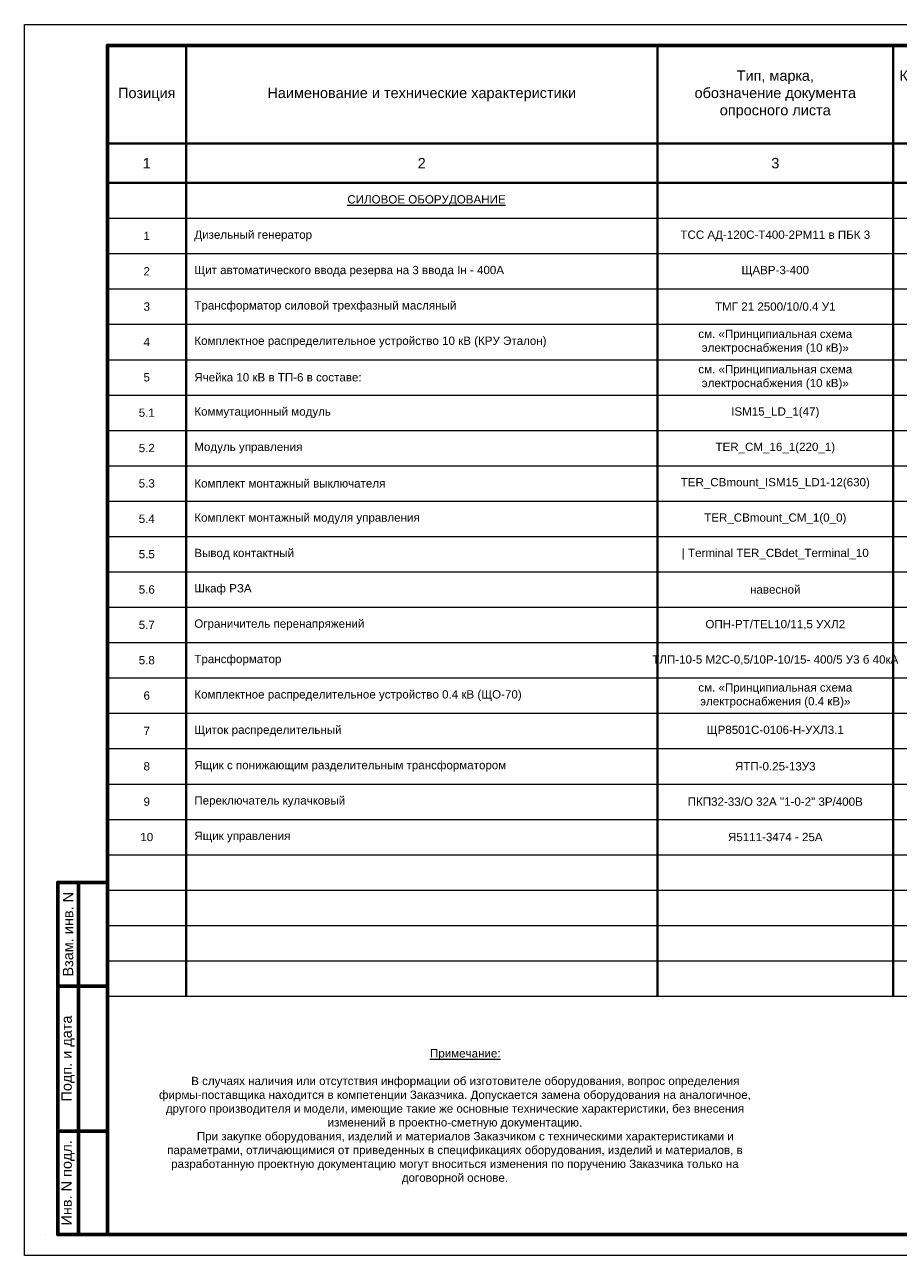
# Model space of a CAD drawing. Header units: millimetres. Extents: x 523209 to 536718, y -48289 to -47398.
# Tile 109 of 116: x 534993 to 535204, y -47992 to -47695. Entities that reach past the tile are written whole.
import ezdxf
from ezdxf.enums import TextEntityAlignment as Align

# ---------------------------------------------------------------- set-up
doc = ezdxf.new("R2010")
doc.units = ezdxf.units.MM
for name, color, linetype, lineweight in [('ВК-линия контур', 132, 'Continuous', 15), ('ВК-линия основная', 1, 'Continuous', 30), ('ВК-линия толстая', 30, 'Continuous', 60), ('ВК-Текст', 1, 'Continuous', 30), ('электрика', 1, 'Continuous', 40), ('ЭОМ_Текст', 7, 'Continuous', 30)]:
    doc.layers.add(name, color=color, linetype=linetype, lineweight=lineweight)
doc.styles.get("Standard").update_dxf_attribs({"font": 'arial.ttf'})

# ---------------------------------------------------------------- blocks, each defined once
blk = doc.blocks.new('*U85')
at = {"layer": 'ВК-линия контур', "color": 0}
for p, q in [((-420, 297), (0, 297)), ((-420, 0), (-420, 297)), ((0, 0), (-420, 0))]:
    blk.add_line(p, q, dxfattribs=at)
at = {"layer": 'ВК-линия контур', "color": 0, "lineweight": 0}
blk.add_lwpolyline([(-415, 5), (-415, 5)], close=True, dxfattribs=at).dxf.unprotected_set("ltscale", 0)
at = {"layer": 'ВК-линия основная', "color": 0}
for points in [[(-400, 287), (-400, 287)], [(-400, 90), (-400, 90)]]:
    blk.add_lwpolyline(points, dxfattribs=at)
at = {"layer": 'ВК-линия толстая', "color": 0}
for points in [[(-400, 5), (-400, 292), (-5, 292), (-5, 5)], [(-400, 278), (-400, 278), (-400, 278), (-400, 278)], [(-407, 65), (-412, 65), (-412, 90), (-407, 90)], [(-400, 65), (-407, 65), (-407, 90), (-400, 90)], [(-400, 90), (-400, 90), (-400, 90), (-400, 90)], [(-400, 90), (-400, 90), (-400, 90), (-400, 90)], [(-400, 90), (-400, 90), (-400, 90), (-400, 90)], [(-400, 90), (-400, 90), (-400, 90), (-400, 90)], [(-407, 30), (-412, 30), (-412, 65), (-407, 65)], [(-400, 30), (-407, 30), (-407, 65), (-400, 65)], [(-407, 5), (-412, 5), (-412, 30), (-407, 30)], [(-400, 5), (-407, 5), (-407, 30), (-400, 30)]]:
    blk.add_lwpolyline(points, close=True, dxfattribs=at)
for points in [[(-400, 287), (-400, 287)], [(-400, 287), (-400, 287)], [(-400, 287), (-400, 287)], [(-400, 287), (-400, 287)], [(-400, 90), (-400, 90)], [(-400, 90), (-400, 90)], [(-400, 90), (-400, 90)], [(-400, 90), (-400, 90)], [(-400, 90), (-400, 90)], [(-400, 90), (-400, 90)], [(-400, 90), (-400, 90)]]:
    blk.add_lwpolyline(points, dxfattribs=at)
at = {"layer": 'ВК-Текст', "color": 0, "rotation": 90}
for s, insert, char_height, width, attachment_point in [('\\pi2;Справ. N', (-400, 287), 0.0000208, 0.000208, 4), ('\\pi2;Перв. примен.', (-400, 287), 0.0000208, 0.000208, 4), ('\\pi2;Согласовано', (-400, 90), 0.00000385, 0.0000385, 4), ('\\pi2.5;Инв. N дубл.', (-400, 90), 0.00000417, 0.0000417, 4), ('\\pi2.5;Подп. дата', (-400, 90), 0.00000417, 0.0000583, 4), ('Взам. инв. N', (-409.5, 77.5), 2.5, 25, 5), ('Подп. и дата', (-409.5, 47.5), 2.5, 35, 5), ('Инв. N подл.', (-409.5, 17.5), 2.5, 25, 5)]:
    blk.add_mtext(s, dxfattribs=dict(at, insert=insert, char_height=char_height, width=width, attachment_point=attachment_point))
at = {"layer": 'ВК-Текст', "color": 0}
blk.add_attdef('ЛИСТ_АЛ', text='', height=2.5, dxfattribs=at).set_placement((-10, 288.5), align=Align.MIDDLE_CENTER)
at = {"layer": 'ВК-Текст', "color": 0, "ltscale": 0.5}
blk.add_attdef('ВЕРХНИЙ_ШИФР', text='', height=0.000005, rotation=180, dxfattribs=at).set_placement((-400, 278), align=Align.MIDDLE_CENTER)
at = {"layer": 'ВК-Текст', "color": 0, "flags": 12}
blk.add_attdef('ФОРМАТ_ЛИСТА', (-42, 1.56), '', height=2.5, dxfattribs=at)
blk = doc.blocks.new('A$C5C9321C1')
at = {"layer": 'электрика', "color": 7}
for p, q in [((1896, 22945), (1896, 20575)), ((13274, 22945), (13274, 20575)), ((18963, 22945), (18963, 20575)), ((22376, 22945), (22376, 20575)), ((26643, 22945), (26643, 20575)), ((28539, 22945), (28539, 20575)), ((30436, 22945), (30436, 20575)), ((32806, 22945), (32806, 20575)), ((0, 20575), (1896, 20575)), ((1896, 20575), (13274, 20575)), ((1896, 20575), (1896, 19627)), ((13274, 20575), (18963, 20575)), ((13274, 20575), (13274, 19627)), ((18963, 20575), (22376, 20575)), ((18963, 20575), (18963, 19627)), ((22376, 20575), (26643, 20575)), ((22376, 20575), (22376, 19627)), ((26643, 20575), (28539, 20575)), ((26643, 20575), (26643, 19627)), ((28539, 20575), (30436, 20575)), ((28539, 20575), (28539, 19627)), ((30436, 20575), (32806, 20575)), ((30436, 20575), (30436, 19627)), ((32806, 20575), (39500, 20575)), ((32806, 20575), (32806, 19627)), ((0, 19627), (1896, 19627)), ((1896, 19627), (13274, 19627)), ((1896, 19627), (1896, 18773)), ((13274, 19627), (18963, 19627)), ((13274, 19627), (13274, 18773)), ((18963, 19627), (22376, 19627)), ((18963, 19627), (18963, 18773)), ((22376, 19627), (26643, 19627)), ((22376, 19627), (22376, 18773)), ((26643, 19627), (28539, 19627)), ((26643, 19627), (26643, 18773)), ((28539, 19627), (30436, 19627)), ((28539, 19627), (28539, 18773)), ((30436, 19627), (32806, 19627)), ((30436, 19627), (30436, 18773)), ((32806, 19627), (39500, 19627)), ((32806, 19627), (32806, 18773)), ((1896, 18773), (1896, 17920)), ((13274, 18773), (13274, 17920)), ((18963, 18773), (18963, 17920)), ((22376, 18773), (22376, 17920)), ((26643, 18773), (26643, 17920)), ((28539, 18773), (28539, 17920)), ((30436, 18773), (30436, 17920)), ((32806, 18773), (32806, 17920)), ((1896, 17920), (1896, 17067)), ((13274, 17920), (13274, 17067)), ((18963, 17920), (18963, 17067)), ((22376, 17920), (22376, 17067)), ((26643, 17920), (26643, 17067)), ((28539, 17920), (28539, 17067)), ((30436, 17920), (30436, 17067)), ((32806, 17920), (32806, 17067)), ((1896, 17067), (1896, 16213)), ((13274, 17067), (13274, 16213)), ((18963, 17067), (18963, 16213)), ((22376, 17067), (22376, 16213)), ((26643, 17067), (26643, 16213)), ((28539, 17067), (28539, 16213)), ((30436, 17067), (30436, 16213)), ((32806, 17067), (32806, 16213)), ((1896, 16213), (1896, 15360)), ((13274, 16213), (13274, 15360)), ((18963, 16213), (18963, 15360)), ((22376, 16213), (22376, 15360)), ((26643, 16213), (26643, 15360)), ((28539, 16213), (28539, 15360)), ((30436, 16213), (30436, 15360)), ((32806, 16213), (32806, 15360)), ((1896, 15360), (1896, 14507)), ((13274, 15360), (13274, 14507)), ((18963, 15360), (18963, 14507)), ((22376, 15360), (22376, 14507)), ((26643, 15360), (26643, 14507)), ((28539, 15360), (28539, 14507)), ((30436, 15360), (30436, 14507)), ((32806, 15360), (32806, 14507)), ((1896, 14507), (1896, 13653)), ((13274, 14507), (13274, 13653)), ((18963, 14507), (18963, 13653)), ((22376, 14507), (22376, 13653)), ((26643, 14507), (26643, 13653)), ((28539, 14507), (28539, 13653)), ((30436, 14507), (30436, 13653)), ((32806, 14507), (32806, 13653)), ((1896, 13653), (1896, 12800)), ((13274, 13653), (13274, 12800)), ((18963, 13653), (18963, 12800)), ((22376, 13653), (22376, 12800)), ((26643, 13653), (26643, 12800)), ((28539, 13653), (28539, 12800)), ((30436, 13653), (30436, 12800)), ((32806, 13653), (32806, 12800)), ((1896, 12800), (1896, 11947)), ((13274, 12800), (13274, 11947)), ((18963, 12800), (18963, 11947)), ((22376, 12800), (22376, 11947)), ((26643, 12800), (26643, 11947)), ((28539, 12800), (28539, 11947)), ((30436, 12800), (30436, 11947)), ((32806, 12800), (32806, 11947)), ((1896, 11947), (1896, 11093)), ((13274, 11947), (13274, 11093)), ((18963, 11947), (18963, 11093)), ((22376, 11947), (22376, 11093)), ((26643, 11947), (26643, 11093)), ((28539, 11947), (28539, 11093)), ((30436, 11947), (30436, 11093)), ((32806, 11947), (32806, 11093)), ((1896, 11093), (1896, 10240)), ((13274, 11093), (13274, 10240)), ((18963, 11093), (18963, 10240)), ((22376, 11093), (22376, 10240)), ((26643, 11093), (26643, 10240)), ((28539, 11093), (28539, 10240)), ((30436, 11093), (30436, 10240)), ((32806, 11093), (32806, 10240)), ((1896, 10240), (1896, 9387)), ((13274, 10240), (13274, 9387)), ((18963, 10240), (18963, 9387)), ((22376, 10240), (22376, 9387)), ((26643, 10240), (26643, 9387)), ((28539, 10240), (28539, 9387)), ((30436, 10240), (30436, 9387)), ((32806, 10240), (32806, 9387)), ((1896, 9387), (1896, 8533)), ((13274, 9387), (13274, 8533)), ((18963, 9387), (18963, 8533)), ((22376, 9387), (22376, 8533)), ((26643, 9387), (26643, 8533)), ((28539, 9387), (28539, 8533)), ((30436, 9387), (30436, 8533)), ((32806, 9387), (32806, 8533)), ((1896, 8533), (1896, 7680)), ((13274, 8533), (13274, 7680)), ((18963, 8533), (18963, 7680)), ((22376, 8533), (22376, 7680)), ((26643, 8533), (26643, 7680)), ((28539, 8533), (28539, 7680)), ((30436, 8533), (30436, 7680)), ((32806, 8533), (32806, 7680)), ((1896, 7680), (1896, 6827)), ((13274, 7680), (13274, 6827)), ((18963, 7680), (18963, 6827)), ((22376, 7680), (22376, 6827)), ((26643, 7680), (26643, 6827)), ((28539, 7680), (28539, 6827)), ((30436, 7680), (30436, 6827)), ((32806, 7680), (32806, 6827)), ((1896, 6827), (1896, 5973)), ((13274, 6827), (13274, 5973)), ((18963, 6827), (18963, 5973)), ((22376, 6827), (22376, 5973)), ((26643, 6827), (26643, 5973)), ((28539, 6827), (28539, 5973)), ((30436, 6827), (30436, 5973)), ((32806, 6827), (32806, 5973)), ((1896, 5973), (1896, 5120)), ((13274, 5973), (13274, 5120)), ((18963, 5973), (18963, 5120)), ((22376, 5973), (22376, 5120)), ((26643, 5973), (26643, 5120)), ((28539, 5973), (28539, 5120)), ((30436, 5973), (30436, 5120)), ((32806, 5973), (32806, 5120)), ((1896, 5120), (1896, 4267)), ((13274, 5120), (13274, 4267)), ((18963, 5120), (18963, 4267)), ((22376, 5120), (22376, 4267)), ((26643, 5120), (26643, 4267)), ((28539, 5120), (28539, 4267)), ((30436, 5120), (30436, 4267)), ((32806, 5120), (32806, 4267)), ((1896, 4267), (1896, 3413)), ((13274, 4267), (13274, 3413)), ((18963, 4267), (18963, 3413)), ((22376, 4267), (22376, 3413)), ((26643, 4267), (26643, 3413)), ((28539, 4267), (28539, 3413)), ((30436, 4267), (30436, 3413)), ((32806, 4267), (32806, 3413)), ((1896, 3413), (1896, 2560)), ((13274, 3413), (13274, 2560)), ((18963, 3413), (18963, 2560)), ((22376, 3413), (22376, 2560)), ((26643, 3413), (26643, 2560)), ((28539, 3413), (28539, 2560)), ((30436, 3413), (30436, 2560)), ((32806, 3413), (32806, 2560)), ((1896, 2560), (1896, 0)), ((13274, 2560), (13274, 0)), ((18963, 2560), (18963, 0)), ((22376, 2560), (22376, 0)), ((26643, 2560), (26643, 0)), ((28539, 2560), (28539, 0)), ((30436, 2560), (30436, 0)), ((32806, 2560), (32806, 0))]:
    blk.add_line(p, q, dxfattribs=at)
at = {"layer": 'ЭОМ_Текст', "lineweight": 0}
for p, q in [((0, 18773), (1896, 18773)), ((1896, 18773), (13274, 18773)), ((13274, 18773), (18963, 18773)), ((18963, 18773), (22376, 18773)), ((22376, 18773), (26643, 18773)), ((26643, 18773), (28539, 18773)), ((28539, 18773), (30436, 18773)), ((30436, 18773), (32806, 18773)), ((32806, 18773), (39500, 18773)), ((0, 17920), (1896, 17920)), ((1896, 17920), (13274, 17920)), ((13274, 17920), (18963, 17920)), ((18963, 17920), (22376, 17920)), ((22376, 17920), (26643, 17920)), ((26643, 17920), (28539, 17920)), ((28539, 17920), (30436, 17920)), ((30436, 17920), (32806, 17920)), ((32806, 17920), (39500, 17920)), ((0, 17067), (1896, 17067)), ((1896, 17067), (13274, 17067)), ((13274, 17067), (18963, 17067)), ((18963, 17067), (22376, 17067)), ((22376, 17067), (26643, 17067)), ((26643, 17067), (28539, 17067)), ((28539, 17067), (30436, 17067)), ((30436, 17067), (32806, 17067)), ((32806, 17067), (39500, 17067)), ((0, 16213), (1896, 16213)), ((1896, 16213), (13274, 16213)), ((13274, 16213), (18963, 16213)), ((18963, 16213), (22376, 16213)), ((22376, 16213), (26643, 16213)), ((26643, 16213), (28539, 16213)), ((28539, 16213), (30436, 16213)), ((30436, 16213), (32806, 16213)), ((32806, 16213), (39500, 16213)), ((0, 15360), (1896, 15360)), ((1896, 15360), (13274, 15360)), ((13274, 15360), (18963, 15360)), ((18963, 15360), (22376, 15360)), ((22376, 15360), (26643, 15360)), ((26643, 15360), (28539, 15360)), ((28539, 15360), (30436, 15360)), ((30436, 15360), (32806, 15360)), ((32806, 15360), (39500, 15360)), ((0, 14507), (1896, 14507)), ((1896, 14507), (13274, 14507)), ((13274, 14507), (18963, 14507)), ((18963, 14507), (22376, 14507)), ((22376, 14507), (26643, 14507)), ((26643, 14507), (28539, 14507)), ((28539, 14507), (30436, 14507)), ((30436, 14507), (32806, 14507)), ((32806, 14507), (39500, 14507)), ((0, 13653), (1896, 13653)), ((1896, 13653), (13274, 13653)), ((13274, 13653), (18963, 13653)), ((18963, 13653), (22376, 13653)), ((22376, 13653), (26643, 13653)), ((26643, 13653), (28539, 13653)), ((28539, 13653), (30436, 13653)), ((30436, 13653), (32806, 13653)), ((32806, 13653), (39500, 13653)), ((0, 12800), (1896, 12800)), ((1896, 12800), (13274, 12800)), ((13274, 12800), (18963, 12800)), ((18963, 12800), (22376, 12800)), ((22376, 12800), (26643, 12800)), ((26643, 12800), (28539, 12800)), ((28539, 12800), (30436, 12800)), ((30436, 12800), (32806, 12800)), ((32806, 12800), (39500, 12800)), ((0, 11947), (1896, 11947)), ((1896, 11947), (13274, 11947)), ((13274, 11947), (18963, 11947)), ((18963, 11947), (22376, 11947)), ((22376, 11947), (26643, 11947)), ((26643, 11947), (28539, 11947)), ((28539, 11947), (30436, 11947)), ((30436, 11947), (32806, 11947)), ((32806, 11947), (39500, 11947)), ((0, 11093), (1896, 11093)), ((1896, 11093), (13274, 11093)), ((13274, 11093), (18963, 11093)), ((18963, 11093), (22376, 11093)), ((22376, 11093), (26643, 11093)), ((26643, 11093), (28539, 11093)), ((28539, 11093), (30436, 11093)), ((30436, 11093), (32806, 11093)), ((32806, 11093), (39500, 11093)), ((0, 10240), (1896, 10240)), ((1896, 10240), (13274, 10240)), ((13274, 10240), (18963, 10240)), ((18963, 10240), (22376, 10240)), ((22376, 10240), (26643, 10240)), ((26643, 10240), (28539, 10240)), ((28539, 10240), (30436, 10240)), ((30436, 10240), (32806, 10240)), ((32806, 10240), (39500, 10240)), ((0, 9387), (1896, 9387)), ((1896, 9387), (13274, 9387)), ((13274, 9387), (18963, 9387)), ((18963, 9387), (22376, 9387)), ((22376, 9387), (26643, 9387)), ((26643, 9387), (28539, 9387)), ((28539, 9387), (30436, 9387)), ((30436, 9387), (32806, 9387)), ((32806, 9387), (39500, 9387)), ((0, 8533), (1896, 8533)), ((1896, 8533), (13274, 8533)), ((13274, 8533), (18963, 8533)), ((18963, 8533), (22376, 8533)), ((22376, 8533), (26643, 8533)), ((26643, 8533), (28539, 8533)), ((28539, 8533), (30436, 8533)), ((30436, 8533), (32806, 8533)), ((32806, 8533), (39500, 8533)), ((0, 7680), (1896, 7680)), ((1896, 7680), (13274, 7680)), ((13274, 7680), (18963, 7680)), ((18963, 7680), (22376, 7680)), ((22376, 7680), (26643, 7680)), ((26643, 7680), (28539, 7680)), ((28539, 7680), (30436, 7680)), ((30436, 7680), (32806, 7680)), ((32806, 7680), (39500, 7680)), ((0, 6827), (1896, 6827)), ((1896, 6827), (13274, 6827)), ((13274, 6827), (18963, 6827)), ((18963, 6827), (22376, 6827)), ((22376, 6827), (26643, 6827)), ((26643, 6827), (28539, 6827)), ((28539, 6827), (30436, 6827)), ((30436, 6827), (32806, 6827)), ((32806, 6827), (39500, 6827)), ((0, 5973), (1896, 5973)), ((1896, 5973), (13274, 5973)), ((13274, 5973), (18963, 5973)), ((18963, 5973), (22376, 5973)), ((22376, 5973), (26643, 5973)), ((26643, 5973), (28539, 5973)), ((28539, 5973), (30436, 5973)), ((30436, 5973), (32806, 5973)), ((32806, 5973), (39500, 5973)), ((0, 5120), (1896, 5120)), ((1896, 5120), (13274, 5120)), ((13274, 5120), (18963, 5120)), ((18963, 5120), (22376, 5120)), ((22376, 5120), (26643, 5120)), ((26643, 5120), (28539, 5120)), ((28539, 5120), (30436, 5120)), ((30436, 5120), (32806, 5120)), ((32806, 5120), (39500, 5120)), ((0, 4267), (1896, 4267)), ((1896, 4267), (13274, 4267)), ((13274, 4267), (18963, 4267)), ((18963, 4267), (22376, 4267)), ((22376, 4267), (26643, 4267)), ((26643, 4267), (28539, 4267)), ((28539, 4267), (30436, 4267)), ((30436, 4267), (32806, 4267)), ((32806, 4267), (39500, 4267)), ((0, 3413), (1896, 3413)), ((1896, 3413), (13274, 3413)), ((13274, 3413), (18963, 3413)), ((18963, 3413), (22376, 3413)), ((22376, 3413), (26643, 3413)), ((26643, 3413), (28539, 3413)), ((28539, 3413), (30436, 3413)), ((30436, 3413), (32806, 3413)), ((32806, 3413), (39500, 3413)), ((0, 2560), (1896, 2560)), ((1896, 2560), (13274, 2560)), ((13274, 2560), (18963, 2560)), ((18963, 2560), (22376, 2560)), ((22376, 2560), (26643, 2560)), ((26643, 2560), (28539, 2560)), ((28539, 2560), (30436, 2560)), ((30436, 2560), (32806, 2560)), ((32806, 2560), (39500, 2560)), ((0, 1707), (1896, 1707)), ((1896, 1707), (13274, 1707)), ((13274, 1707), (18963, 1707)), ((18963, 1707), (22376, 1707)), ((22376, 1707), (26643, 1707)), ((26643, 1707), (28539, 1707)), ((28539, 1707), (30436, 1707)), ((30436, 1707), (32806, 1707)), ((32806, 1707), (39500, 1707)), ((0, 853), (1896, 853)), ((1896, 853), (13274, 853)), ((13274, 853), (18963, 853)), ((18963, 853), (22376, 853)), ((22376, 853), (26643, 853)), ((26643, 853), (28539, 853)), ((28539, 853), (30436, 853)), ((30436, 853), (32806, 853)), ((32806, 853), (39500, 853)), ((0, 0), (1896, 0)), ((1896, 0), (13274, 0)), ((13274, 0), (18963, 0)), ((18963, 0), (22376, 0)), ((22376, 0), (26643, 0)), ((26643, 0), (28539, 0)), ((28539, 0), (30436, 0)), ((30436, 0), (32806, 0)), ((32806, 0), (39500, 0))]:
    blk.add_line(p, q, dxfattribs=at)
at = {"layer": 'ЭОМ_Текст', "lineweight": 25, "char_height": 250, "attachment_point": 5}
for s, insert, width in [('Тип, марка,\\Pобозначение документа \\Pопросного листа', (16119, 21760), 5688.91), ('Код оборудования, изделия, \\Pматериала', (20670, 21760), 3413.34), ('Единица измерения', (27591, 21760), 1896.3), ('Масса единицы', (31621, 21760), 2370.38), ('Позиция', (948, 21760), 1896.3), ('Наименование и технические характеристики', (7585, 21760), 11377.82), ('Завод изготовитель', (24510, 21760), 4266.68), ('Количество', (29488, 21760), 1896.3), ('Примечания', (36153, 21760), 6693.96), ('1', (948, 20101), 1896.3), ('2', (7585, 20101), 11377.82), ('3', (16119, 20101), 5688.91), ('4', (20670, 20101), 3413.34), ('5', (24510, 20101), 4266.68), ('6', (27591, 20101), 1896.3), ('7', (29488, 20101), 1896.3), ('8', (31621, 20101), 2370.38), ('9', (36153, 20101), 6693.96)]:
    blk.add_mtext(s, dxfattribs=dict(at, insert=insert, width=width))

msp = doc.modelspace()

# ---------------------------------------------------------------- block references
ref = msp.add_blockref('*U85', (535413.45484, -47991.68774))
ref.add_attrib('ВЕРХНИЙ_ШИФР', '1984-11.Р 01.06.01 РЗ.Э1-01', dxfattribs={"layer": 'ВК-Текст', "color": 0, "ltscale": 0.5, "height": 0.000005, "rotation": 180}).set_placement((535013.45489, -47713.68773), align=Align.MIDDLE_CENTER)
at = {"xscale": 0.01, "yscale": 0.01, "zscale": 0.01}
msp.add_blockref('A$C5C9321C1', (535013.45485, -47929.14035), dxfattribs=at)

# ---------------------------------------------------------------- texts
at = {"lineweight": 0}
for s, insert, char_height, width, attachment_point in [('\\pi38.92864;{\\L\\C0;СИЛОВОЕ ОБОРУДОВАНИЕ}', (535032.41786, -47737.13971), 2, 113.7781567, 4), ('{\\C0;1}', (535022.93635, -47745.67308), 2, 18.9630261, 5), ('\\pi2;{\\C0;Дизельный генератор }', (535032.41786, -47745.67308), 2, 113.7781567, 4), ('{\\C0;ТСС АД-120С-Т400-2РМ11 в ПБК 3}', (535174.64056, -47745.67308), 2, 56.8890783, 5), ('{\\C0;2}', (535022.93635, -47754.20644), 2, 18.9630261, 5), ('\\pi2;{\\C0;Щит автоматического ввода резерва на 3 ввода Iн - 400А}', (535032.41786, -47754.20644), 2, 113.7781567, 4), ('{\\C0;ЩАВР-3-400}', (535174.64056, -47754.20644), 2, 56.8890783, 5), ('{\\C0;3}', (535022.93635, -47762.7398), 2, 18.9630261, 5), ('\\pi2;{\\C0;Трансформатор силовой трехфазный масляный }', (535032.41786, -47762.7398), 2, 113.7781567, 4), ('{\\C0;ТМГ 21 2500/10/0.4 У1}', (535174.64056, -47762.7398), 2, 56.8890783, 5), ('{\\C0;см. «Принципиальная схема электроснабжения (10 кВ)»}', (535174.64056, -47771.27316), 2, 56.8890783, 5), ('{\\C0;4}', (535022.93635, -47771.27316), 2, 18.9630261, 5), ('\\pi2;{\\C0;Комплектное распределительное устройство 10 кВ (КРУ Эталон)}', (535032.41786, -47771.27316), 2, 113.7781567, 4), ('{\\C0;см. «Принципиальная схема электроснабжения (10 кВ)»}', (535174.64056, -47779.80652), 2, 56.8890783, 5), ('{\\C0;5}', (535022.93635, -47779.80652), 2, 18.9630261, 5), ('\\pi2;{\\C0;Ячейка 10 кВ в ТП-6 в составе:}', (535032.41786, -47779.80652), 2, 113.7781567, 4), ('\\pi2;{\\C0;Коммутационный модуль }', (535032.41786, -47788.33989), 2, 113.7781567, 4), ('{\\C0;ISM15_LD_1(47)}', (535174.64056, -47788.33989), 2, 56.8890783, 5), ('{\\C0;5.1}', (535022.93635, -47788.33989), 2, 18.9630261, 5), ('{\\C0;5.2}', (535022.93635, -47796.87325), 2, 18.9630261, 5), ('\\pi2;{\\C0;Модуль управления }', (535032.41786, -47796.87325), 2, 113.7781567, 4), ('{\\C0;TER_CM_16_1(220_1)}', (535174.64056, -47796.87325), 2, 56.8890783, 5), ('{\\C0;5.3}', (535022.93635, -47805.40661), 2, 18.9630261, 5), ('\\pi2;{\\C0;Комплект монтажный выключателя }', (535032.41786, -47805.40661), 2, 113.7781567, 4), ('{\\C0;TER_CBmount_ISM15_LD1-12(630)}', (535174.64056, -47805.40661), 2, 56.8890783, 5), ('{\\C0;5.4}', (535022.93635, -47813.93997), 2, 18.9630261, 5), ('\\pi2;{\\C0;Комплект монтажный модуля управления }', (535032.41786, -47813.93997), 2, 113.7781567, 4), ('{\\C0;TER_CBmount_CM_1(0_0)}', (535174.64056, -47813.93997), 2, 56.8890783, 5), ('{\\C0;5.5}', (535022.93635, -47822.47333), 2, 18.9630261, 5), ('\\pi2;{\\C0;Вывод контактный }', (535032.41786, -47822.47333), 2, 113.7781567, 4), ('{\\C0;| Terminal TER_CBdet_Terminal_10}', (535174.64056, -47822.47333), 2, 56.8890783, 5), ('{\\C0;5.6}', (535022.93635, -47831.00669), 2, 18.9630261, 5), ('\\pi2;{\\C0;Шкаф РЗА }', (535032.41786, -47831.00669), 2, 113.7781567, 4), ('{\\C0;навесной}', (535174.64056, -47831.00669), 2, 56.8890783, 5), ('{\\C0;5.7}', (535022.93635, -47839.54006), 2, 18.9630261, 5), ('\\pi2;{\\C0;Ограничитель перенапряжений }', (535032.41786, -47839.54006), 2, 113.7781567, 4), ('{\\C0;ОПН-РТ/TEL10/11,5 УХЛ2}', (535174.64056, -47839.54006), 2, 56.8890783, 5), ('{\\C0;ТЛП-10-5 М2С-0,5/10Р-10/15- 400/5 У3 б 40кА}', (535174.64056, -47848.07342), 2, 56.8890783, 5), ('{\\C0;5.8}', (535022.93635, -47848.07342), 2, 18.9630261, 5), ('\\pi2;{\\C0;Трансформатор }', (535032.41786, -47848.07342), 2, 113.7781567, 4), ('{\\C0;6}', (535022.93635, -47856.60678), 2, 18.9630261, 5), ('\\pi2;{\\C0;Комплектное распределительное устройство 0.4 кВ (ЩО-70)}', (535032.41786, -47856.60678), 2, 113.7781567, 4), ('{\\C0;см. «Принципиальная схема электроснабжения (0.4 кВ)»}', (535174.64056, -47856.60678), 2, 56.8890783, 5), ('{\\C0;7}', (535022.93635, -47865.14014), 2, 18.9630261, 5), ('\\pi2;{\\C0;Щиток распределительный}', (535032.41786, -47865.14014), 2, 113.7781567, 4), ('{\\C0;ЩР8501С-0106-Н-УХЛ3.1}', (535174.64056, -47865.14014), 2, 56.8890783, 5), ('{\\C0;8}', (535022.93635, -47873.6735), 2, 18.9630261, 5), ('\\pi2;{\\C0;Ящик с понижающим разделительным трансформатором}', (535032.41786, -47873.6735), 2, 113.7781567, 4), ('{\\C0;ЯТП-0.25-13У3}', (535174.64056, -47873.6735), 2, 56.8890783, 5), ('{\\C0;9}', (535022.93635, -47882.20686), 2, 18.9630261, 5), ('\\pi2;{\\C0;Переключатель кулачковый}', (535032.41786, -47882.20686), 2, 113.7781567, 4), ('{\\C0;ПКП32-33/О 32А "1-0-2" 3Р/400В}', (535174.64056, -47882.20686), 2, 56.8890783, 5), ('{\\C0;10}', (535022.93635, -47890.74023), 2, 18.9630261, 5), ('\\pi2;{\\C0;Ящик управления}', (535032.41786, -47890.74023), 2, 113.7781567, 4), ('{\\C0;Я5111-3474 - 25А}', (535174.64056, -47890.74023), 2, 56.8890783, 5), ('\\pi5,l2.5;{\\H0.8x;\\L\\C7;Примечание: \\P\\H1.75x; \\H0.57143x;\\P\\lВ случаях наличия или отсутствия информации об изготовителе оборудования, вопрос определения \\H1.5239x; \\H0.65622x;\\P\\pi0;фирмы-поставщика находится в компетенции Заказчика. Допускается замена оборудования на аналогичное, \\H1.6201x; \\H0.61723x;\\Pдругого производителя и модели, имеющие такие же основные технические характеристики, без внесения \\H1.5881x; \\H0.6297x;\\Pизменений в проектно-сметную документацию. \\H1.5749x; \\H0.63497x;\\P\\pi5;При закупке оборудования, изделий и материалов Заказчиком с техническими характеристиками и \\H1.5822x; \\H0.63201x;\\P\\pi0;параметрами, отличающимися от приведенных в спецификациях оборудования, изделий и материалов, в \\H1.6007x; \\H0.62473x;\\Pразработанную проектную документацию могут вноситься изменения по поручению Заказчика только на \\H1.5945x; \\H0.62714x;\\Pдоговорной основе.\\H1.5727x; }', (535096.06794, -47958.22771), 2.5, 154.1460856, 5)]:
    msp.add_mtext(s, dxfattribs=dict(at, insert=insert, char_height=char_height, width=width, attachment_point=attachment_point))

doc.saveas('drawing.dxf')
